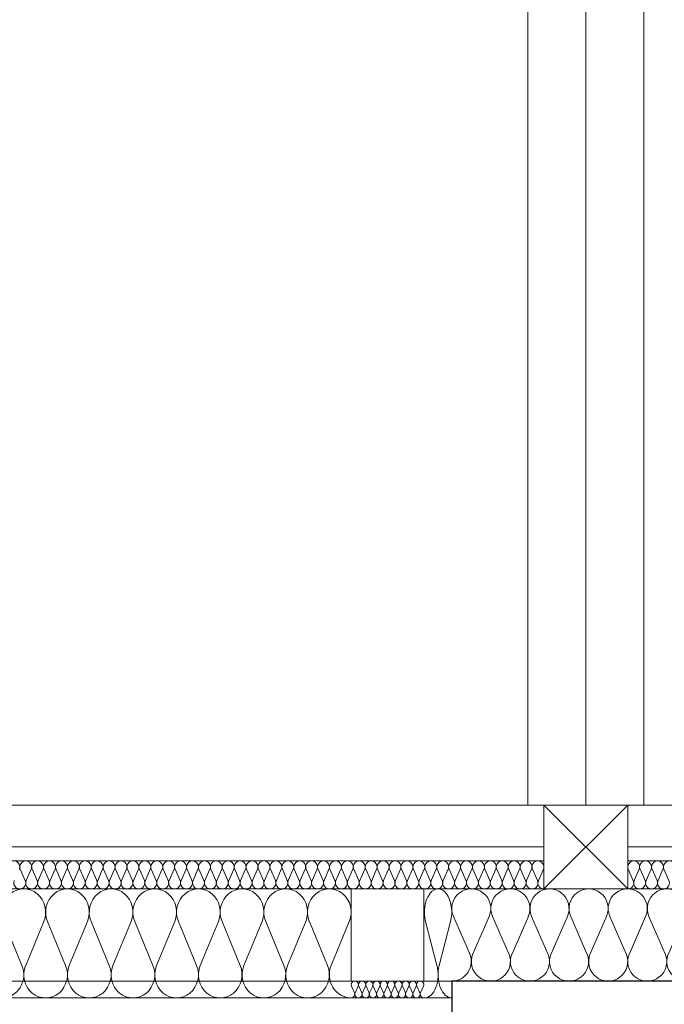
# Model space of a CAD drawing. Extents: x -396299 to -11759, y -15022 to 18278.
# Tile 149 of 205: x -98717 to -97563, y 10632 to 12393. Entities that reach past the tile are written whole.
import ezdxf

# ---------------------------------------------------------------- set-up
doc = ezdxf.new("R2010")
doc.units = 0
doc.header["$MEASUREMENT"] = 0
doc.layers.add('arch izolacje', color=7, linetype='Continuous')
doc.layers.add('arch izolacje_Nr_Pióra__24', color=7, linetype='Continuous', lineweight=13, true_color=0x029e21)
doc.layers.add('Inwentaryzacja Konst._Nr_Pióra__25', color=7, linetype='Continuous', lineweight=15, true_color=0x40a5ff)
for name, color, linetype, lineweight in [('INWENT KONST. DREWNIANA_Nr_Pióra__5', 7, 'Continuous', 13), ('INWENT STROPY_Nr_Pióra__21', 7, 'Continuous', 13), ('INWENT.ŚCIANY_Nr_Pióra__1', 7, 'Continuous', 25), ('Inwentaryzacja Konst._Nr_Pióra__5', 7, 'Continuous', 13)]:
    doc.layers.add(name, color=color, linetype=linetype, lineweight=lineweight)

# ---------------------------------------------------------------- blocks, each defined once
blk = doc.blocks.new('Izolacja cieplna 14_216', base_point=(-97628.6, 10838.2))
at = {"layer": 'arch izolacje_Nr_Pióra__24', "linetype": 'Continuous'}
for p, q in [((-97627.7, 10873.3), (-97618.8, 10853.1)), ((-97617, 10853.1), (-97608.2, 10873.3)), ((-97606.4, 10873.3), (-97597.5, 10853.1)), ((-97595.7, 10853.1), (-97586.8, 10873.3)), ((-97585.1, 10873.3), (-97576.2, 10853.1)), ((-97574.4, 10853.1), (-97565.5, 10873.3)), ((-97563.7, 10873.3), (-97554.9, 10853.1))]:
    blk.add_line(p, q, dxfattribs=at)
for centre, start_param, end_param in [((-97617.9, 10877.5), 5.870392, 9.837571), ((-97596.6, 10877.5), 5.870392, 9.837571), ((-97575.3, 10877.5), 5.870392, 9.837571), ((-97554, 10877.5), 5.870392, 9.837571), ((-97628.6, 10848.8), 4.712389, 6.695979), ((-97607.3, 10848.8), 2.7288, 6.695979), ((-97585.9, 10848.8), 2.7288, 6.695979), ((-97564.6, 10848.8), 2.7288, 6.695979)]:
    blk.add_ellipse(centre, major_axis=(10.7, 0), ratio=0.997471, start_param=start_param, end_param=end_param, dxfattribs=at)
blk = doc.blocks.new('Izolacja cieplna 14_217', base_point=(-97778.6, 10838.2))
at = {"layer": 'arch izolacje_Nr_Pióra__24', "linetype": 'Continuous'}
for p, q in [((-98707, 10853.1), (-98715.9, 10873.3)), ((-98696.3, 10873.3), (-98705.2, 10853.1)), ((-98685.7, 10853.1), (-98694.6, 10873.3)), ((-98675, 10873.3), (-98683.9, 10853.1)), ((-98664.4, 10853.1), (-98673.2, 10873.3)), ((-98653.7, 10873.3), (-98662.6, 10853.1)), ((-98643, 10853.1), (-98651.9, 10873.3)), ((-98632.4, 10873.3), (-98641.3, 10853.1)), ((-98621.7, 10853.1), (-98630.6, 10873.3)), ((-98611.1, 10873.3), (-98619.9, 10853.1)), ((-98600.4, 10853.1), (-98609.3, 10873.3)), ((-98589.7, 10873.3), (-98598.6, 10853.1)), ((-98579.1, 10853.1), (-98587.9, 10873.3)), ((-98568.4, 10873.3), (-98577.3, 10853.1)), ((-98557.8, 10853.1), (-98566.6, 10873.3)), ((-98547.1, 10873.3), (-98556, 10853.1)), ((-98536.4, 10853.1), (-98545.3, 10873.3)), ((-98525.8, 10873.3), (-98534.6, 10853.1)), ((-98515.1, 10853.1), (-98524, 10873.3)), ((-98504.4, 10873.3), (-98513.3, 10853.1)), ((-98493.8, 10853.1), (-98502.7, 10873.3)), ((-98483.1, 10873.3), (-98492, 10853.1)), ((-98472.5, 10853.1), (-98481.3, 10873.3)), ((-98461.8, 10873.3), (-98470.7, 10853.1)), ((-98451.1, 10853.1), (-98460, 10873.3)), ((-98440.5, 10873.3), (-98449.4, 10853.1)), ((-98429.8, 10853.1), (-98438.7, 10873.3)), ((-98419.2, 10873.3), (-98428, 10853.1)), ((-98408.5, 10853.1), (-98417.4, 10873.3)), ((-98397.8, 10873.3), (-98406.7, 10853.1)), ((-98387.2, 10853.1), (-98396, 10873.3)), ((-98376.5, 10873.3), (-98385.4, 10853.1)), ((-98365.9, 10853.1), (-98374.7, 10873.3)), ((-98355.2, 10873.3), (-98364.1, 10853.1)), ((-98344.5, 10853.1), (-98353.4, 10873.3)), ((-98333.9, 10873.3), (-98342.7, 10853.1)), ((-98323.2, 10853.1), (-98332.1, 10873.3)), ((-98312.5, 10873.3), (-98321.4, 10853.1)), ((-98301.9, 10853.1), (-98310.8, 10873.3)), ((-98291.2, 10873.3), (-98300.1, 10853.1)), ((-98280.6, 10853.1), (-98289.4, 10873.3)), ((-98269.9, 10873.3), (-98278.8, 10853.1)), ((-98259.2, 10853.1), (-98268.1, 10873.3)), ((-98248.6, 10873.3), (-98257.4, 10853.1)), ((-98237.9, 10853.1), (-98246.8, 10873.3)), ((-98227.3, 10873.3), (-98236.1, 10853.1)), ((-98216.6, 10853.1), (-98225.5, 10873.3)), ((-98205.9, 10873.3), (-98214.8, 10853.1)), ((-98195.3, 10853.1), (-98204.1, 10873.3)), ((-98184.6, 10873.3), (-98193.5, 10853.1)), ((-98174, 10853.1), (-98182.8, 10873.3)), ((-98163.3, 10873.3), (-98172.2, 10853.1)), ((-98152.6, 10853.1), (-98161.5, 10873.3)), ((-98142, 10873.3), (-98150.8, 10853.1)), ((-98131.3, 10853.1), (-98140.2, 10873.3)), ((-98120.6, 10873.3), (-98129.5, 10853.1)), ((-98110, 10853.1), (-98118.9, 10873.3)), ((-98099.3, 10873.3), (-98108.2, 10853.1)), ((-98088.7, 10853.1), (-98097.5, 10873.3)), ((-98078, 10873.3), (-98086.9, 10853.1)), ((-98067.3, 10853.1), (-98076.2, 10873.3)), ((-98056.7, 10873.3), (-98065.5, 10853.1)), ((-98046, 10853.1), (-98054.9, 10873.3)), ((-98035.4, 10873.3), (-98044.2, 10853.1)), ((-98024.7, 10853.1), (-98033.6, 10873.3)), ((-98014, 10873.3), (-98022.9, 10853.1)), ((-98003.4, 10853.1), (-98012.2, 10873.3)), ((-97992.7, 10873.3), (-98001.6, 10853.1)), ((-97982.1, 10853.1), (-97990.9, 10873.3)), ((-97971.4, 10873.3), (-97980.3, 10853.1)), ((-97960.7, 10853.1), (-97969.6, 10873.3)), ((-97950.1, 10873.3), (-97958.9, 10853.1)), ((-97939.4, 10853.1), (-97948.3, 10873.3)), ((-97928.7, 10873.3), (-97937.6, 10853.1)), ((-97918.1, 10853.1), (-97927, 10873.3)), ((-97907.4, 10873.3), (-97916.3, 10853.1)), ((-97896.8, 10853.1), (-97905.6, 10873.3)), ((-97886.1, 10873.3), (-97895, 10853.1)), ((-97875.4, 10853.1), (-97884.3, 10873.3)), ((-97864.8, 10873.3), (-97873.6, 10853.1)), ((-97854.1, 10853.1), (-97863, 10873.3)), ((-97843.5, 10873.3), (-97852.3, 10853.1)), ((-97832.8, 10853.1), (-97841.7, 10873.3)), ((-97822.1, 10873.3), (-97831, 10853.1)), ((-97811.5, 10853.1), (-97820.3, 10873.3)), ((-97800.8, 10873.3), (-97809.7, 10853.1)), ((-97790.1, 10853.1), (-97799, 10873.3)), ((-97779.5, 10873.3), (-97788.4, 10853.1))]:
    blk.add_line(p, q, dxfattribs=at)
for centre, start_param, end_param in [((-98727.4, 10877.5), 2.728799, 6.695979), ((-98706.1, 10877.5), 2.728799, 6.695979), ((-98684.8, 10877.5), 2.728799, 6.695979), ((-98663.5, 10877.5), 2.728799, 6.695979), ((-98642.1, 10877.5), 2.728799, 6.695979), ((-98620.8, 10877.5), 2.728799, 6.695979), ((-98599.5, 10877.5), 2.728799, 6.695979), ((-98578.2, 10877.5), 2.728799, 6.695979), ((-98556.9, 10877.5), 2.728799, 6.695979), ((-98535.5, 10877.5), 2.728799, 6.695979), ((-98514.2, 10877.5), 2.728799, 6.695979), ((-98492.9, 10877.5), 2.728799, 6.695979), ((-98471.6, 10877.5), 2.728799, 6.695979), ((-98450.2, 10877.5), 2.728799, 6.695979), ((-98428.9, 10877.5), 2.728799, 6.695979), ((-98407.6, 10877.5), 2.728799, 6.695979), ((-98386.3, 10877.5), 2.728799, 6.695979), ((-98365, 10877.5), 2.728799, 6.695979), ((-98343.6, 10877.5), 2.728799, 6.695979), ((-98322.3, 10877.5), 2.728799, 6.695979), ((-98301, 10877.5), 2.728799, 6.695979), ((-98279.7, 10877.5), 2.728799, 6.695979), ((-98258.3, 10877.5), 2.728799, 6.695979), ((-98237, 10877.5), 2.728799, 6.695979), ((-98215.7, 10877.5), 2.728799, 6.695979), ((-98194.4, 10877.5), 2.728799, 6.695979), ((-98173.1, 10877.5), 2.728799, 6.695979), ((-98151.7, 10877.5), 2.728799, 6.695979), ((-98130.4, 10877.5), 2.728799, 6.695979), ((-98109.1, 10877.5), 2.728799, 6.695979), ((-98087.8, 10877.5), 2.728799, 6.695979), ((-98066.4, 10877.5), 2.728799, 6.695979), ((-98045.1, 10877.5), 2.728799, 6.695979), ((-98023.8, 10877.5), 2.728799, 6.695979), ((-98002.5, 10877.5), 2.728799, 6.695979), ((-97981.2, 10877.5), 2.728799, 6.695979), ((-97959.8, 10877.5), 2.728799, 6.695979), ((-97938.5, 10877.5), 2.728799, 6.695979), ((-97917.2, 10877.5), 2.728799, 6.695979), ((-97895.9, 10877.5), 2.728799, 6.695979), ((-97874.5, 10877.5), 2.728799, 6.695979), ((-97853.2, 10877.5), 2.728799, 6.695979), ((-97831.9, 10877.5), 2.728799, 6.695979), ((-97810.6, 10877.5), 2.728799, 6.695979), ((-97789.3, 10877.5), 2.728799, 6.695979), ((-98716.8, 10848.8), 5.870392, 9.837571), ((-98695.5, 10848.8), 5.870392, 9.837571), ((-98674.1, 10848.8), 5.870392, 9.837571), ((-98652.8, 10848.8), 5.870392, 9.837571), ((-98631.5, 10848.8), 5.870392, 9.837571), ((-98610.2, 10848.8), 5.870392, 9.837571), ((-98588.8, 10848.8), 5.870392, 9.837571), ((-98567.5, 10848.8), 5.870392, 9.837571), ((-98546.2, 10848.8), 5.870392, 9.837571), ((-98524.9, 10848.8), 5.870392, 9.837571), ((-98503.6, 10848.8), 5.870392, 9.837571), ((-98482.2, 10848.8), 5.870392, 9.837571), ((-98460.9, 10848.8), 5.870392, 9.837571), ((-98439.6, 10848.8), 5.870392, 9.837571), ((-98418.3, 10848.8), 5.870392, 9.837571), ((-98396.9, 10848.8), 5.870392, 9.837571), ((-98375.6, 10848.8), 5.870392, 9.837571), ((-98354.3, 10848.8), 5.870392, 9.837571), ((-98333, 10848.8), 5.870392, 9.837571), ((-98311.7, 10848.8), 5.870392, 9.837571), ((-98290.3, 10848.8), 5.870392, 9.837571), ((-98269, 10848.8), 5.870392, 9.837571), ((-98247.7, 10848.8), 5.870392, 9.837571), ((-98226.4, 10848.8), 5.870392, 9.837571), ((-98205, 10848.8), 5.870392, 9.837571), ((-98183.7, 10848.8), 5.870392, 9.837571), ((-98162.4, 10848.8), 5.870392, 9.837571), ((-98141.1, 10848.8), 5.870392, 9.837571), ((-98119.8, 10848.8), 5.870392, 9.837571), ((-98098.4, 10848.8), 5.870392, 9.837571), ((-98077.1, 10848.8), 5.870392, 9.837571), ((-98055.8, 10848.8), 5.870392, 9.837571), ((-98034.5, 10848.8), 5.870392, 9.837571), ((-98013.1, 10848.8), 5.870392, 9.837571), ((-97991.8, 10848.8), 5.870392, 9.837571), ((-97970.5, 10848.8), 5.870392, 9.837571), ((-97949.2, 10848.8), 5.870392, 9.837571), ((-97927.8, 10848.8), 5.870392, 9.837571), ((-97906.5, 10848.8), 5.870392, 9.837571), ((-97885.2, 10848.8), 5.870392, 9.837571), ((-97863.9, 10848.8), 5.870392, 9.837571), ((-97842.6, 10848.8), 5.870392, 9.837571), ((-97821.2, 10848.8), 5.870392, 9.837571), ((-97799.9, 10848.8), 5.870392, 9.837571), ((-97778.6, 10848.8), 5.870392, 7.853982)]:
    blk.add_ellipse(centre, major_axis=(-10.7, 0), ratio=0.997471, start_param=start_param, end_param=end_param, dxfattribs=at)
blk = doc.blocks.new('Izolacja cieplna 14_224', base_point=(-98123.6, 10643.2))
at = {"layer": 'arch izolacje_Nr_Pióra__24', "linetype": 'Continuous'}
for p, q in [((-98712.8, 10701.3), (-98745.3, 10780.1)), ((-98673.7, 10780.1), (-98706.2, 10701.3)), ((-98634.7, 10701.3), (-98667.2, 10780.1)), ((-98595.6, 10780.1), (-98628.1, 10701.3)), ((-98556.6, 10701.3), (-98589.1, 10780.1)), ((-98517.5, 10780.1), (-98550, 10701.3)), ((-98478.4, 10701.3), (-98510.9, 10780.1)), ((-98439.4, 10780.1), (-98471.9, 10701.3)), ((-98400.3, 10701.3), (-98432.8, 10780.1)), ((-98361.2, 10780.1), (-98393.7, 10701.3)), ((-98322.2, 10701.3), (-98354.7, 10780.1)), ((-98283.1, 10780.1), (-98315.6, 10701.3)), ((-98244.1, 10701.3), (-98276.6, 10780.1)), ((-98205, 10780.1), (-98237.5, 10701.3)), ((-98165.9, 10701.3), (-98198.4, 10780.1)), ((-98126.9, 10780.1), (-98159.4, 10701.3))]:
    blk.add_line(p, q, dxfattribs=at)
for centre, start_param, end_param in [((-98709.5, 10796.7), 1.158003, 5.125183), ((-98631.4, 10796.7), 1.158003, 5.125183), ((-98553.3, 10796.7), 1.158003, 5.125183), ((-98475.2, 10796.7), 1.158003, 5.125183), ((-98397, 10796.7), 1.158003, 5.125183), ((-98318.9, 10796.7), 1.158003, 5.125183), ((-98240.8, 10796.7), 1.158003, 5.125183), ((-98162.7, 10796.7), 1.158003, 5.125183), ((-98748.6, 10684.7), 0, 1.983589), ((-98670.5, 10684.7), 4.299595, 8.266774), ((-98592.3, 10684.7), 4.299595, 8.266774), ((-98514.2, 10684.7), 4.299595, 8.266774), ((-98436.1, 10684.7), 4.299595, 8.266774), ((-98358, 10684.7), 4.299595, 8.266774), ((-98279.8, 10684.7), 4.299595, 8.266774), ((-98201.7, 10684.7), 4.299595, 8.266774), ((-98123.6, 10684.7), 4.299596, 6.283185)]:
    blk.add_ellipse(centre, major_axis=(0, -41.5), ratio=0.941888, start_param=start_param, end_param=end_param, dxfattribs=at)
blk = doc.blocks.new('Izolacja cieplna 14_243', base_point=(-97993.6, 10643.2))
at = {"layer": 'arch izolacje_Nr_Pióra__24', "linetype": 'Continuous'}
for p, q in [((-98117.6, 10652.1), (-98123, 10664.2)), ((-98111.1, 10664.2), (-98116.5, 10652.1)), ((-98104.6, 10652.1), (-98110, 10664.2)), ((-98098.1, 10664.2), (-98103.5, 10652.1)), ((-98091.6, 10652.1), (-98097, 10664.2)), ((-98085.1, 10664.2), (-98090.5, 10652.1)), ((-98078.6, 10652.1), (-98084, 10664.2)), ((-98072.1, 10664.2), (-98077.5, 10652.1)), ((-98065.6, 10652.1), (-98071, 10664.2)), ((-98059.1, 10664.2), (-98064.5, 10652.1)), ((-98052.6, 10652.1), (-98058, 10664.2)), ((-98046.1, 10664.2), (-98051.5, 10652.1)), ((-98039.6, 10652.1), (-98045, 10664.2)), ((-98033.1, 10664.2), (-98038.5, 10652.1)), ((-98026.6, 10652.1), (-98032, 10664.2)), ((-98020.1, 10664.2), (-98025.5, 10652.1)), ((-98013.6, 10652.1), (-98019, 10664.2)), ((-98007.1, 10664.2), (-98012.5, 10652.1)), ((-98000.6, 10652.1), (-98006, 10664.2)), ((-97994.1, 10664.2), (-97999.5, 10652.1))]:
    blk.add_line(p, q, dxfattribs=at)
for centre, start_param, end_param in [((-98117.1, 10666.8), 2.728799, 6.695979), ((-98104.1, 10666.8), 2.728799, 6.695979), ((-98091.1, 10666.8), 2.728799, 6.695979), ((-98078.1, 10666.8), 2.728799, 6.695979), ((-98065.1, 10666.8), 2.728799, 6.695979), ((-98052.1, 10666.8), 2.728799, 6.695979), ((-98039.1, 10666.8), 2.728799, 6.695979), ((-98026.1, 10666.8), 2.728799, 6.695979), ((-98013.1, 10666.8), 2.728799, 6.695979), ((-98000.1, 10666.8), 2.728799, 6.695979), ((-98123.6, 10649.6), 1.570796, 3.554385), ((-98110.6, 10649.6), 5.870392, 9.837571), ((-98097.6, 10649.6), 5.870392, 9.837571), ((-98084.6, 10649.6), 5.870392, 9.837571), ((-98071.6, 10649.6), 5.870392, 9.837571), ((-98058.6, 10649.6), 5.870392, 9.837571), ((-98045.6, 10649.6), 5.870392, 9.837571), ((-98032.6, 10649.6), 5.870392, 9.837571), ((-98019.6, 10649.6), 5.870392, 9.837571), ((-98006.6, 10649.6), 5.870392, 9.837571), ((-97993.6, 10649.6), 5.870392, 7.853982)]:
    blk.add_ellipse(centre, major_axis=(-6.5, 0), ratio=0.981591, start_param=start_param, end_param=end_param, dxfattribs=at)
blk = doc.blocks.new('Izolacja cieplna 14_253', base_point=(-97943.6, 10643.2))
at = {"layer": 'arch izolacje_Nr_Pióra__24', "linetype": 'Continuous'}
for p, q in [((-97970, 10701.3), (-97990.3, 10780.1)), ((-97945.6, 10780.1), (-97965.9, 10701.3))]:
    blk.add_line(p, q, dxfattribs=at)
for centre, start_param, end_param in [((-97968, 10796.7), 1.158003, 5.125183), ((-97992.3, 10684.7), 0, 1.983589), ((-97943.6, 10684.7), 4.299596, 6.283185)]:
    blk.add_ellipse(centre, major_axis=(0, -41.5), ratio=0.587743, start_param=start_param, end_param=end_param, dxfattribs=at)
blk = doc.blocks.new('Izolacja cieplna 14_255', base_point=(-97523.6, 10673.2))
at = {"layer": 'arch izolacje_Nr_Pióra__24', "linetype": 'Continuous'}
for p, q in [((-97911.5, 10722.3), (-97940.7, 10789)), ((-97876.5, 10789), (-97905.7, 10722.3)), ((-97841.5, 10722.3), (-97870.7, 10789)), ((-97806.5, 10789), (-97835.7, 10722.3)), ((-97771.5, 10722.3), (-97800.7, 10789)), ((-97736.5, 10789), (-97765.7, 10722.3)), ((-97701.5, 10722.3), (-97730.7, 10789)), ((-97666.5, 10789), (-97695.7, 10722.3)), ((-97631.5, 10722.3), (-97660.7, 10789)), ((-97596.5, 10789), (-97625.7, 10722.3)), ((-97561.5, 10722.3), (-97590.7, 10789)), ((-97526.5, 10789), (-97555.7, 10722.3))]:
    blk.add_line(p, q, dxfattribs=at)
for centre, start_param, end_param in [((-97908.6, 10803.1), 1.158003, 5.125183), ((-97838.6, 10803.1), 1.158003, 5.125183), ((-97768.6, 10803.1), 1.158003, 5.125183), ((-97698.6, 10803.1), 1.158003, 5.125183), ((-97628.6, 10803.1), 1.158003, 5.125183), ((-97558.6, 10803.1), 1.158003, 5.125183), ((-97943.6, 10708.3), 0, 1.983589), ((-97873.6, 10708.3), 4.299595, 8.266774), ((-97803.6, 10708.3), 4.299595, 8.266774), ((-97733.6, 10708.3), 4.299595, 8.266774), ((-97663.6, 10708.3), 4.299595, 8.266774), ((-97593.6, 10708.3), 4.299595, 8.266774), ((-97523.6, 10708.3), 4.299596, 6.283185)]:
    blk.add_ellipse(centre, major_axis=(0, -35.1), ratio=0.997372, start_param=start_param, end_param=end_param, dxfattribs=at)

msp = doc.modelspace()

# ---------------------------------------------------------------- linework, layer by layer
at = {"layer": 'INWENT KONST. DREWNIANA_Nr_Pióra__5', "linetype": 'Continuous'}
for p, q in [((-97778.6, 10988.2), (-97778.6, 10838.2)), ((-97628.6, 10838.2), (-97628.6, 10988.2))]:
    msp.add_line(p, q, dxfattribs=at)
at = {"layer": 'INWENT STROPY_Nr_Pióra__21', "linetype": 'Continuous'}
for p, q in [((-100358.6, 10913.2), (-97778.6, 10913.2)), ((-97628.6, 10913.2), (-95048.6, 10913.2)), ((-97778.6, 10888.2), (-100358.6, 10888.2)), ((-97628.6, 10888.2), (-95048.6, 10888.2)), ((-97943.6, 10643.2), (-100573.6, 10643.2))]:
    msp.add_line(p, q, dxfattribs=at)
at = {"layer": 'INWENT.ŚCIANY_Nr_Pióra__1', "linetype": 'Continuous'}
for p, q in [((-97523.6, 10673.2), (-97943.6, 10673.2)), ((-97943.6, 10673.2), (-97943.6, -3251.8))]:
    msp.add_line(p, q, dxfattribs=at)
at = {"layer": 'Inwentaryzacja Konst._Nr_Pióra__25', "linetype": 'Continuous'}
for p, q in [((-97523.6, 10838.2), (-104213.6, 10838.2)), ((-98123.6, 10838.2), (-97993.6, 10838.2)), ((-98123.6, 10673.2), (-98123.6, 10838.2)), ((-97993.6, 10838.2), (-97993.6, 10673.2)), ((-97943.6, 10673.2), (-100573.6, 10673.2)), ((-97993.6, 10673.2), (-98123.6, 10673.2))]:
    msp.add_line(p, q, dxfattribs=at)
at = {"layer": 'Inwentaryzacja Konst._Nr_Pióra__5', "linetype": 'Continuous'}
for p, q in [((-97703.6, 16048.4), (-97703.6, 10988.2)), ((-97807.3, 15434.9), (-97807.3, 10988.2)), ((-97599.9, 15434.9), (-97599.9, 10988.2)), ((-100358.6, 10988.2), (-95048.6, 10988.2)), ((-97778.6, 10988.2), (-97628.6, 10988.2)), ((-97628.6, 10838.2), (-97778.6, 10988.2)), ((-97628.6, 10988.2), (-97778.6, 10838.2)), ((-97778.6, 10988.2), (-97778.6, 10838.2)), ((-97628.6, 10988.2), (-97628.6, 10838.2)), ((-97778.6, 10838.2), (-97628.6, 10838.2))]:
    msp.add_line(p, q, dxfattribs=at)

# ---------------------------------------------------------------- block references
at = {"layer": 'arch izolacje', "color": 104, "linetype": 'Continuous', "lineweight": 20, "true_color": 0x029e21}
for name, p in [('Izolacja cieplna 14_217', (-97778.6, 10838.2)), ('Izolacja cieplna 14_216', (-97628.6, 10838.2)), ('Izolacja cieplna 14_224', (-98123.6, 10643.2)), ('Izolacja cieplna 14_253', (-97943.6, 10643.2)), ('Izolacja cieplna 14_255', (-97523.6, 10673.2)), ('Izolacja cieplna 14_243', (-97993.6, 10643.2))]:
    msp.add_blockref(name, p, dxfattribs=at)

doc.saveas('drawing.dxf')
